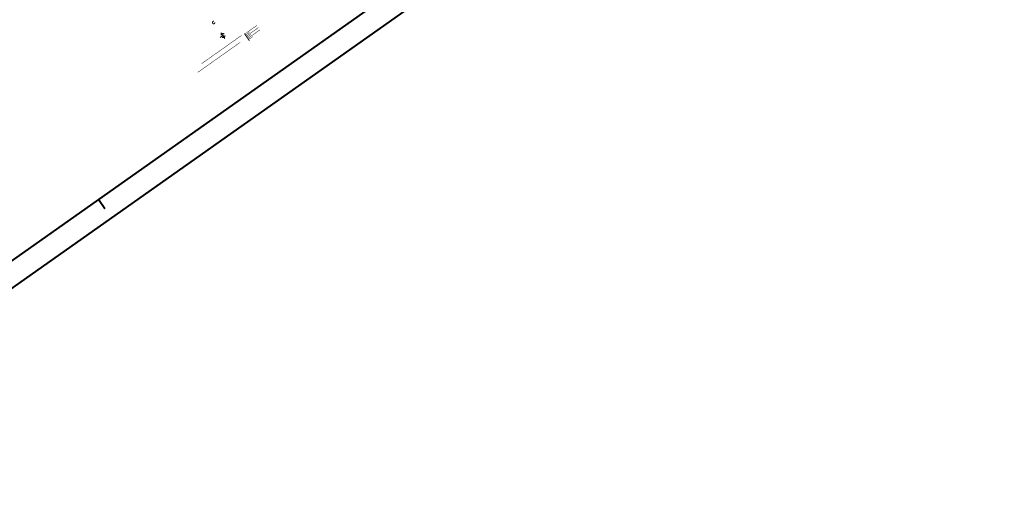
# Model space of a CAD drawing. Header units: metres. Extents: x 148425 to 149111, y 486065 to 486671.
# Tile 16 of 81: x 148662 to 148882, y 486065 to 486169. Entities that reach past the tile are written whole.
import ezdxf

# ---------------------------------------------------------------- set-up
doc = ezdxf.new("R2010")
doc.units = ezdxf.units.M
doc.header["$MEASUREMENT"] = 0
doc.linetypes.add('1-3 (0.10)', pattern=[4, 1, -3])
doc.linetypes.add('DGN Style 2', pattern=[1, 0.6, -0.4])
for name, color, linetype, lineweight in [('BWR-nieuw-belijning-1-3 streep dik 100', 51, '1-3 (0.10)', 0), ('BWR-verw-situatie', 214, 'DGN Style 2', 13), ('N-WE-VW-MARKERING_DREMPEL-G', 7, 'Continuous', 30), ('TOP-L-topo objecten vlak', 7, 'Continuous', 0), ('WVB-alg-onderhoek', 7, 'Continuous', 30)]:
    doc.layers.add(name, color=color, linetype=linetype, lineweight=lineweight)

# ---------------------------------------------------------------- blocks, each defined once
blk = doc.blocks.new('10_1')
at = {"color": 0, "linetype": 'ByBlock', "lineweight": -2}
blk.add_circle((0, 0), 0.125, dxfattribs=at)
blk = doc.blocks.new('VMAST')
at = {"layer": 'BWR-verw-situatie'}
for p, q in [((-0.48, 0), (0.47, 0)), ((0, 0), (0, 0.5)), ((0, 0), (0, -0.5))]:
    blk.add_line(p, q, dxfattribs=at)
blk.add_circle((0, 0), 0.3, dxfattribs=at)

msp = doc.modelspace()

# ---------------------------------------------------------------- linework, layer by layer
at = {"layer": 'BWR-nieuw-belijning-1-3 streep dik 100', "color": 7, "const_width": 0.1, "flags": 128}
msp.add_lwpolyline([(148701.75, 486157.6), (148711.2, 486164.28)], dxfattribs=at)
at = {"layer": 'N-WE-VW-MARKERING_DREMPEL-G', "flags": 128}
for points, const_width in [([(148712.21, 486166.14), (148714.94, 486168.07)], 0.1), ([(148712.55, 486165.65), (148715.27, 486167.57)], 0.1), ([(148702.59, 486159.53), (148711.52, 486165.85)], 0.1), ([(148712.14, 486166.24), (148713.26, 486164.65)], 0.2), ([(148712.38, 486165.9), (148713.29, 486166.54)], 0.1), ([(148712.73, 486165.41), (148713.64, 486166.05)], 0.1), ([(148712.9, 486165.16), (148715.61, 486167.08)], 0.1), ([(148713.07, 486164.92), (148713.98, 486165.56)], 0.1)]:
    msp.add_lwpolyline(points, dxfattribs=dict(at, const_width=const_width))
at = {"layer": 'TOP-L-topo objecten vlak', "color": 7, "linetype": 'Continuous', "lineweight": 0}
for p, q in [((148596.66, 486064.53), (149111.32, 486427.89)), ((148596.66, 486064.53), (149111.32, 486427.89)), ((148596.66, 486064.53), (149111.32, 486427.89)), ((148680.99, 486127.13), (148679.55, 486129.18)), ((148680.99, 486127.13), (148679.55, 486129.18)), ((148680.99, 486127.13), (148679.55, 486129.18))]:
    msp.add_line(p, q, dxfattribs=at)
at = {"layer": 'WVB-alg-onderhoek', "lineweight": 40, "ltscale": 500}
for p, q in [((148596.66, 486064.53), (149111.32, 486427.89)), ((148680.99, 486127.13), (148679.55, 486129.18))]:
    msp.add_line(p, q, dxfattribs=at)
at = {"layer": 'WVB-alg-onderhoek', "lineweight": 40, "flags": 128}
msp.add_lwpolyline([(148601.94, 486074.39), (149104.35, 486429.09), (148938.82, 486663.54), (148436.41, 486308.84)], close=True, dxfattribs=at)
msp.add_lwpolyline([(148601.94, 486074.39), (149104.35, 486429.09), (148938.82, 486663.54), (148436.41, 486308.84)], close=True, dxfattribs=at)
msp.add_lwpolyline([(148601.94, 486074.39), (149104.35, 486429.09), (148938.82, 486663.54), (148436.41, 486308.84)], close=True, dxfattribs=at)
at = {"layer": 'WVB-alg-onderhoek', "lineweight": 40, "ltscale": 500}
msp.add_3dface([(148601.94, 486074.39), (149104.35, 486429.09), (148938.82, 486663.54), (148436.41, 486308.84)], dxfattribs=at)

# ---------------------------------------------------------------- block references
at = {"layer": 'BWR-verw-situatie', "linetype": 'DGN Style 2', "xscale": 2.25, "yscale": 2.25, "zscale": 1.5, "rotation": 97.43292058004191}
msp.add_blockref('10_1', (148705.29, 486168.72), dxfattribs=at)
at = {"layer": 'BWR-verw-situatie', "xscale": 1.500000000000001, "yscale": 1.500000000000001, "zscale": 1.500000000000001, "rotation": 35.2222055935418}
msp.add_blockref('VMAST', (148707.35, 486165.79), dxfattribs=at)

doc.saveas('drawing.dxf')
